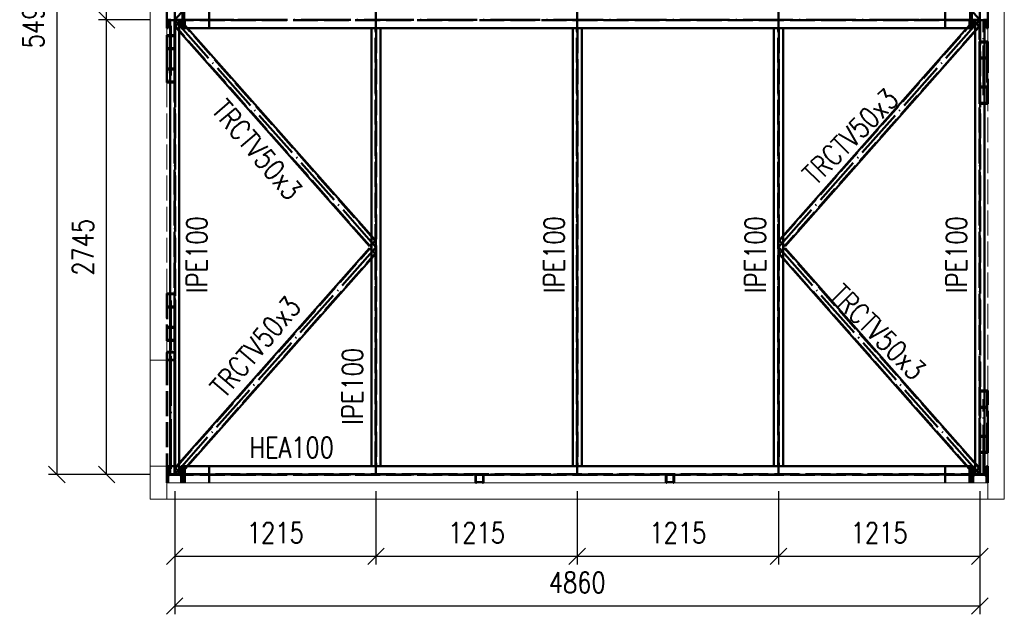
# Paper-space layout 'Layout1' of a CAD drawing. Extents: x -2 to 935, y -36 to 422.
# Tile 31 of 63: x 351 to 470, y 249 to 321. Entities that reach past the tile are written whole.
import ezdxf

# ---------------------------------------------------------------- set-up
doc = ezdxf.new("R2010")
doc.units = 0
doc.linetypes.add('ACAD_ISO02W100', pattern=[15, 12, -3])
doc.linetypes.add('ACAD_ISO04W100', pattern=[30.5, 24, -3, 0.5, -3])
doc.layers.get('0').update_dxf_attribs({"linetype": 'CONTINUOUS'})
doc.layers.get('DEFPOINTS').update_dxf_attribs({"color": 132, "linetype": 'CONTINUOUS'})
for name, color, linetype, lineweight in [('SS_KOTY', 3, 'CONTINUOUS', 25), ('SS_OPLASTENI-PANEL', 9, 'CONTINUOUS', 13), ('SS_POPIS_PROFILU', 13, 'CONTINUOUS', 25), ('SS_SLOUPY', 143, 'CONTINUOUS', 50), ('SS_VAZNICE', 11, 'CONTINUOUS', 50), ('SS_ZTUŽENÍ', 81, 'CONTINUOUS', 50)]:
    doc.layers.add(name, color=color, linetype=linetype, lineweight=lineweight)
doc.styles.add('ROMANS', font='romans.shx', dxfattribs={"width": 0.8})
doc.styles.add('romans.shx', font='romans.shx', dxfattribs={"height": 5})
doc.dimstyles.new('A-1_(2.5)_50AS', dxfattribs={"dimtxt": 2.5, "dimasz": 2, "dimexe": 1, "dimexo": 2, "dimgap": 0, "dimtad": 0, "dimdec": 1, "dimlfac": 50, "dimrnd": 1, "dimtxsty": 'ROMANS', "dimblk1": 'OBLIQUE', "dimblk2": 'OBLIQUE', "dimsah": 1, "dimcen": 2, "dimclrd": 256, "dimclre": 256, "dimclrt": 256, "dimadec": 1, "dimazin": 2, "dimtfac": 0.714286, "dimtdec": 1, "dimtmove": 0, "dimatfit": 3, "dimldrblk": 'OPEN', "dimfxl": 1, "dimtvp": 1.142857, "dimtfill": 1, "dimtolj": 1, "dimlwd": -1, "dimlwe": -1, "dimarcsym": 0})

# ---------------------------------------------------------------- blocks, each defined once
blk = doc.blocks.new('_Oblique')
at = {"color": 0, "linetype": 'ByBlock', "lineweight": -2}
blk.add_line((-0.5, -0.5), (0.5, 0.5), dxfattribs=at)
blk = doc.blocks.new('*D89')
at = {"layer": 'DEFPOINTS', "color": 0, "transparency": 16777216}
for p in [(369.73, 265.64), (394.03, 265.64), (394.03, 255.76)]:
    blk.add_point(p, dxfattribs=at)
at = {"layer": 'SS_KOTY', "transparency": 16777216}
for p, q in [((369.73, 263.64), (369.73, 254.76)), ((394.03, 263.64), (394.03, 254.76)), ((369.73, 255.76), (394.03, 255.76))]:
    blk.add_line(p, q, dxfattribs=at)
at = {"layer": 'SS_KOTY', "transparency": 16777216, "xscale": 2, "yscale": 2, "zscale": 2, "rotation": 180}
blk.add_blockref('_Oblique', (369.73, 255.76), dxfattribs=at)
at = {"layer": 'SS_KOTY', "transparency": 16777216, "xscale": 2, "yscale": 2, "zscale": 2}
blk.add_blockref('_Oblique', (394.03, 255.76), dxfattribs=at)
at = {"layer": 'SS_KOTY', "transparency": 16777216, "insert": (381.88, 258.61), "char_height": 2.5, "attachment_point": 5, "style": 'ROMANS', "bg_fill": 3, "box_fill_scale": 1.1, "bg_fill_color": 256, "bg_fill_true_color": 13158600, "bg_fill_transparency": 0}
blk.add_mtext('\\A1;1215', dxfattribs=at)
blk = doc.blocks.new('_OPEN')
at = {"color": 0, "linetype": 'ByBlock'}
for p, q in [((-1, 0.167), (0, 0)), ((0, 0), (-1, -0.167)), ((0, 0), (-1, 0))]:
    blk.add_line(p, q, dxfattribs=at)
blk = doc.blocks.new('*D90')
at = {"layer": 'DEFPOINTS', "color": 0, "transparency": 16777216}
for p in [(394.03, 265.64), (418.33, 265.64), (418.33, 255.76)]:
    blk.add_point(p, dxfattribs=at)
at = {"layer": 'SS_KOTY', "transparency": 16777216}
for p, q in [((394.03, 263.64), (394.03, 254.76)), ((418.33, 263.64), (418.33, 254.76)), ((394.03, 255.76), (418.33, 255.76))]:
    blk.add_line(p, q, dxfattribs=at)
at = {"layer": 'SS_KOTY', "transparency": 16777216, "xscale": 2, "yscale": 2, "zscale": 2, "rotation": 180}
blk.add_blockref('_Oblique', (394.03, 255.76), dxfattribs=at)
at = {"layer": 'SS_KOTY', "transparency": 16777216, "xscale": 2, "yscale": 2, "zscale": 2}
blk.add_blockref('_Oblique', (418.33, 255.76), dxfattribs=at)
at = {"layer": 'SS_KOTY', "transparency": 16777216, "insert": (406.18, 258.61), "char_height": 2.5, "attachment_point": 5, "style": 'ROMANS', "bg_fill": 3, "box_fill_scale": 1.1, "bg_fill_color": 256, "bg_fill_true_color": 13158600, "bg_fill_transparency": 0}
blk.add_mtext('\\A1;1215', dxfattribs=at)
blk = doc.blocks.new('*D91')
at = {"layer": 'DEFPOINTS', "color": 0, "transparency": 16777216}
for p in [(418.33, 265.64), (442.63, 265.64), (442.63, 255.76)]:
    blk.add_point(p, dxfattribs=at)
at = {"layer": 'SS_KOTY', "transparency": 16777216}
for p, q in [((418.33, 263.64), (418.33, 254.76)), ((442.63, 263.64), (442.63, 254.76)), ((418.33, 255.76), (442.63, 255.76))]:
    blk.add_line(p, q, dxfattribs=at)
at = {"layer": 'SS_KOTY', "transparency": 16777216, "xscale": 2, "yscale": 2, "zscale": 2, "rotation": 180}
blk.add_blockref('_Oblique', (418.33, 255.76), dxfattribs=at)
at = {"layer": 'SS_KOTY', "transparency": 16777216, "xscale": 2, "yscale": 2, "zscale": 2}
blk.add_blockref('_Oblique', (442.63, 255.76), dxfattribs=at)
at = {"layer": 'SS_KOTY', "transparency": 16777216, "insert": (430.48, 258.61), "char_height": 2.5, "attachment_point": 5, "style": 'ROMANS', "bg_fill": 3, "box_fill_scale": 1.1, "bg_fill_color": 256, "bg_fill_true_color": 13158600, "bg_fill_transparency": 0}
blk.add_mtext('\\A1;1215', dxfattribs=at)
blk = doc.blocks.new('*D92')
at = {"layer": 'DEFPOINTS', "color": 0, "transparency": 16777216}
for p in [(442.63, 265.64), (466.93, 265.64), (466.93, 255.76)]:
    blk.add_point(p, dxfattribs=at)
at = {"layer": 'SS_KOTY', "transparency": 16777216}
for p, q in [((442.63, 263.64), (442.63, 254.76)), ((466.93, 263.64), (466.93, 254.76)), ((442.63, 255.76), (466.93, 255.76))]:
    blk.add_line(p, q, dxfattribs=at)
at = {"layer": 'SS_KOTY', "transparency": 16777216, "xscale": 2, "yscale": 2, "zscale": 2, "rotation": 180}
blk.add_blockref('_Oblique', (442.63, 255.76), dxfattribs=at)
at = {"layer": 'SS_KOTY', "transparency": 16777216, "xscale": 2, "yscale": 2, "zscale": 2}
blk.add_blockref('_Oblique', (466.93, 255.76), dxfattribs=at)
at = {"layer": 'SS_KOTY', "transparency": 16777216, "insert": (454.78, 258.61), "char_height": 2.5, "attachment_point": 5, "style": 'ROMANS', "bg_fill": 3, "box_fill_scale": 1.1, "bg_fill_color": 256, "bg_fill_true_color": 13158600, "bg_fill_transparency": 0}
blk.add_mtext('\\A1;1215', dxfattribs=at)
blk = doc.blocks.new('*D93')
at = {"layer": 'DEFPOINTS', "color": 0, "transparency": 16777216}
for p in [(369.73, 265.64), (466.93, 265.64), (369.73, 249.76)]:
    blk.add_point(p, dxfattribs=at)
at = {"layer": 'SS_KOTY', "transparency": 16777216}
for p, q in [((369.73, 263.64), (369.73, 248.76)), ((466.93, 263.64), (466.93, 248.76)), ((466.93, 249.76), (369.73, 249.76))]:
    blk.add_line(p, q, dxfattribs=at)
at = {"layer": 'SS_KOTY', "transparency": 16777216, "xscale": 2, "yscale": 2, "zscale": 2, "rotation": 180}
blk.add_blockref('_Oblique', (369.73, 249.76), dxfattribs=at)
at = {"layer": 'SS_KOTY', "transparency": 16777216, "xscale": 2, "yscale": 2, "zscale": 2}
blk.add_blockref('_Oblique', (466.93, 249.76), dxfattribs=at)
at = {"layer": 'SS_KOTY', "transparency": 16777216, "insert": (418.33, 252.61), "char_height": 2.5, "attachment_point": 5, "style": 'ROMANS', "bg_fill": 3, "box_fill_scale": 1.1, "bg_fill_color": 256, "bg_fill_true_color": 13158600, "bg_fill_transparency": 0}
blk.add_mtext('\\A1;4860', dxfattribs=at)
blk = doc.blocks.new('*D94')
at = {"layer": 'DEFPOINTS', "color": 0, "transparency": 16777216}
for p in [(361.51, 320.54), (368.73, 320.54), (368.73, 265.64, -2847)]:
    blk.add_point(p, dxfattribs=at)
at = {"layer": 'SS_KOTY', "transparency": 16777216}
for p, q in [((366.73, 320.54), (360.51, 320.54)), ((361.51, 265.64), (361.51, 320.54)), ((366.73, 265.64), (360.51, 265.64))]:
    blk.add_line(p, q, dxfattribs=at)
at = {"layer": 'SS_KOTY', "transparency": 16777216, "xscale": 2, "yscale": 2, "zscale": 2}
for p, rotation in [((361.51, 320.54), 90), ((361.51, 265.64), 270)]:
    blk.add_blockref('_Oblique', p, dxfattribs=dict(at, rotation=rotation))
at = {"layer": 'SS_KOTY', "transparency": 16777216, "insert": (358.66, 293.09), "char_height": 2.5, "attachment_point": 5, "rotation": 90, "style": 'ROMANS', "bg_fill": 3, "box_fill_scale": 1.1, "bg_fill_color": 256, "bg_fill_true_color": 13158600, "bg_fill_transparency": 0}
blk.add_mtext('\\A1;2745', dxfattribs=at)
blk = doc.blocks.new('*D95')
at = {"layer": 'DEFPOINTS', "color": 0, "transparency": 16777216}
for p in [(361.51, 375.44), (368.73, 375.44, -2847), (368.73, 320.54)]:
    blk.add_point(p, dxfattribs=at)
at = {"layer": 'SS_KOTY', "transparency": 16777216}
for p, q in [((366.73, 375.44), (360.51, 375.44)), ((361.51, 320.54), (361.51, 375.44)), ((366.73, 320.54), (360.51, 320.54))]:
    blk.add_line(p, q, dxfattribs=at)
at = {"layer": 'SS_KOTY', "transparency": 16777216, "xscale": 2, "yscale": 2, "zscale": 2}
for p, rotation in [((361.51, 375.44), 90), ((361.51, 320.54), 270)]:
    blk.add_blockref('_Oblique', p, dxfattribs=dict(at, rotation=rotation))
at = {"layer": 'SS_KOTY', "transparency": 16777216, "insert": (358.66, 347.99), "char_height": 2.5, "attachment_point": 5, "rotation": 90, "style": 'ROMANS', "bg_fill": 3, "box_fill_scale": 1.1, "bg_fill_color": 256, "bg_fill_true_color": 13158600, "bg_fill_transparency": 0}
blk.add_mtext('\\A1;2745', dxfattribs=at)
blk = doc.blocks.new('*D96')
at = {"layer": 'DEFPOINTS', "color": 0, "transparency": 16777216}
for p in [(368.73, 375.44, -2847), (355.51, 265.64), (368.73, 265.64, -2847)]:
    blk.add_point(p, dxfattribs=at)
at = {"layer": 'SS_KOTY', "transparency": 16777216}
for p, q in [((366.73, 375.44), (354.51, 375.44)), ((355.51, 375.44), (355.51, 265.64)), ((366.73, 265.64), (354.51, 265.64))]:
    blk.add_line(p, q, dxfattribs=at)
at = {"layer": 'SS_KOTY', "transparency": 16777216, "xscale": 2, "yscale": 2, "zscale": 2}
for p, rotation in [((355.51, 375.44), 90), ((355.51, 265.64), 270)]:
    blk.add_blockref('_Oblique', p, dxfattribs=dict(at, rotation=rotation))
at = {"layer": 'SS_KOTY', "transparency": 16777216, "insert": (352.66, 320.54), "char_height": 2.5, "attachment_point": 5, "rotation": 90, "style": 'ROMANS', "bg_fill": 3, "box_fill_scale": 1.1, "bg_fill_color": 256, "bg_fill_true_color": 13158600, "bg_fill_transparency": 0}
blk.add_mtext('\\A1;5490', dxfattribs=at)

psp = doc.layouts.get("Layout1")

# ---------------------------------------------------------------- linework, layer by layer
at = {"layer": 'SS_OPLASTENI-PANEL', "color": 9, "linetype": 'Continuous', "ltscale": 0.25}
psp.add_line((469.8876, 262.6434), (469.8876, 378.4434), dxfattribs=at)
at = {"layer": 'SS_OPLASTENI-PANEL', "color": 9, "linetype": 'ACAD_ISO02W100', "ltscale": 0.25}
for p, q in [((467.8876, 317.945), (467.8876, 319.5434)), ((467.8876, 275.7702), (467.8876, 310.4166)), ((467.8876, 266.6434), (467.8876, 268.2418))]:
    psp.add_line(p, q, dxfattribs=at)
at = {"layer": 'SS_SLOUPY', "color": 1, "linetype": 'Continuous', "ltscale": 0.25}
for p, q in [((370.6876, 319.5434), (370.6876, 321.5434)), ((370.6878, 321.5434), (370.6878, 319.5434)), ((370.8878, 319.5434), (370.8878, 321.5434)), ((370.888, 321.5434), (370.888, 319.5434)), ((465.7672, 319.5434), (465.7672, 321.5434)), ((465.7674, 321.5434), (465.7674, 319.5434)), ((465.9674, 319.5434), (465.9674, 321.5434)), ((465.9676, 321.5434), (465.9676, 319.5434)), ((467.8876, 319.5434), (467.8876, 321.5434)), ((370.5276, 320.2534), (370.5276, 319.5434)), ((466.1276, 319.5434), (466.1276, 320.2534)), ((467.4876, 320.4934), (466.3676, 320.4934)), ((467.7276, 320.2534), (467.7276, 319.5434)), ((370.5276, 319.5434), (370.6876, 319.5434)), ((370.6878, 319.5434), (370.8878, 319.5434)), ((370.888, 319.5434), (393.4776, 319.5434)), ((394.5776, 319.5434), (465.7672, 319.5434)), ((465.7674, 319.5434), (465.9674, 319.5434)), ((465.9676, 319.5434), (466.1276, 319.5434)), ((467.7276, 319.5434), (467.8876, 319.5434)), ((370.6876, 266.6434), (370.5276, 266.6434)), ((370.8878, 266.6434), (370.6878, 266.6434)), ((465.7672, 266.6434), (370.888, 266.6434)), ((465.9674, 266.6434), (465.7674, 266.6434)), ((466.1276, 266.6434), (465.9676, 266.6434)), ((467.8876, 266.6434), (467.7276, 266.6434))]:
    psp.add_line(p, q, dxfattribs=at)
at = {"layer": 'SS_SLOUPY', "color": 3, "linetype": 'ACAD_ISO02W100', "ltscale": 0.25}
for p, q in [((373.8878, 319.5434), (373.8878, 321.5434)), ((462.7674, 321.5434), (462.7674, 319.5434)), ((370.888, 320.4934), (370.8878, 320.4934)), ((465.7672, 320.4934), (370.888, 320.4934)), ((370.9523, 319.5434), (370.9523, 320.4934)), ((465.7029, 320.4934), (465.7029, 319.5434)), ((465.7674, 320.4934), (465.7672, 320.4934)), ((370.8878, 319.5434), (370.888, 319.5434)), ((465.7672, 319.5434), (465.7674, 319.5434)), ((370.888, 266.6434), (370.8878, 266.6434)), ((465.7674, 266.6434), (465.7672, 266.6434))]:
    psp.add_line(p, q, dxfattribs=at)
at = {"layer": 'SS_SLOUPY', "color": 7, "linetype": 'ACAD_ISO04W100', "ltscale": 0.25}
for p, q in [((369.7276, 320.5434), (466.9276, 320.5434)), ((369.7276, 320.5434), (369.7276, 320.5434)), ((459.7674, 320.5434), (467.9274, 320.5434)), ((466.9276, 320.5434), (466.9276, 320.5434))]:
    psp.add_line(p, q, dxfattribs=at)
at = {"layer": 'SS_SLOUPY', "color": 1, "linetype": 'Continuous', "ltscale": 0.25, "extrusion": (0, 0, -1)}
for centre, start, end in [((-370.2876, 320.2534), 90, 180), ((-466.3676, 320.2534), 0, 90), ((-467.4876, 320.2534), 90, 180)]:
    psp.add_arc(centre, 0.24, start, end, dxfattribs=at)
at = {"layer": 'SS_VAZNICE', "color": 7, "linetype": 'ACAD_ISO04W100', "ltscale": 0.25}
for p, q in [((369.7276, 320.5434), (369.7276, 375.4434)), ((394.0276, 320.5434), (394.0276, 375.4434)), ((418.3276, 320.5434), (418.3276, 375.4434)), ((442.6276, 320.5434), (442.6276, 375.4434)), ((466.9276, 320.5434), (466.9276, 375.4434))]:
    psp.add_line(p, q, dxfattribs=at)
at = {"layer": 'SS_VAZNICE', "color": 1, "linetype": 'Continuous', "ltscale": 0.25}
for p, q in [((393.4776, 319.5434), (394.5776, 319.5434)), ((393.4776, 319.5434), (393.4776, 266.6434)), ((394.5776, 266.6434), (394.5776, 319.5434)), ((417.7776, 319.5434), (417.7776, 266.6434)), ((418.8776, 266.6434), (418.8776, 319.5434)), ((442.0776, 319.5434), (442.0776, 266.6434)), ((443.1776, 266.6434), (443.1776, 319.5434))]:
    psp.add_line(p, q, dxfattribs=at)
at = {"layer": 'SS_VAZNICE', "color": 3, "linetype": 'ACAD_ISO02W100', "ltscale": 0.25}
for p, q in [((393.9866, 266.6434), (393.9866, 319.5434)), ((394.0686, 319.5434), (394.0686, 266.6434)), ((418.2866, 266.6434), (418.2866, 319.5434)), ((418.3686, 319.5434), (418.3686, 266.6434)), ((442.5866, 266.6434), (442.5866, 319.5434)), ((442.6686, 319.5434), (442.6686, 266.6434))]:
    psp.add_line(p, q, dxfattribs=at)
at = {"layer": 'SS_ZTUŽENÍ', "color": 7, "linetype": 'ACAD_ISO04W100', "ltscale": 0.25}
for p, q in [((369.7276, 320.5434), (394.0276, 347.9934)), ((466.9276, 320.5434), (442.6276, 347.9934)), ((394.0276, 293.0934), (369.7276, 320.5434)), ((442.6276, 293.0934), (466.9276, 320.5434)), ((467.3876, 311.454), (467.3876, 320.5434))]:
    psp.add_line(p, q, dxfattribs=at)
at = {"layer": 'SS_ZTUŽENÍ', "color": 3, "linetype": 'ACAD_ISO02W100', "ltscale": 0.25}
for p, q in [((370.2776, 320.1933), (369.7686, 319.7427)), ((393.2828, 293.271), (369.8135, 319.7825)), ((393.9417, 293.8543), (370.4725, 320.3658)), ((370.5174, 320.4056), (370.4787, 320.3714)), ((370.5174, 320.4056), (371.2806, 319.5434)), ((370.6878, 320.1225), (370.6876, 320.1228)), ((370.888, 319.8964), (370.8878, 319.8966)), ((442.7135, 293.8543), (466.1828, 320.3658)), ((466.8417, 319.7825), (443.3725, 293.271)), ((466.1378, 320.4056), (465.3746, 319.5434)), ((465.7674, 319.8966), (465.7672, 319.8964)), ((465.9676, 320.1228), (465.9674, 320.1225)), ((466.1828, 320.3658), (465.9676, 320.1228)), ((466.1765, 320.3714), (466.1378, 320.4056)), ((466.8866, 319.7427), (466.3776, 320.1933)), ((369.7076, 317.1174), (369.7076, 318.5918)), ((369.7676, 318.5918), (369.7676, 318.6924)), ((369.7676, 317.0169), (369.7676, 318.5918)), ((370.2776, 319.1678), (369.7686, 319.7427)), ((466.8866, 319.7427), (466.3776, 319.1678)), ((467.4776, 317.945), (466.8876, 317.945)), ((466.8876, 317.945), (466.8876, 315.8702)), ((467.4776, 317.8205), (466.9476, 317.8205)), ((466.9476, 317.8205), (466.9476, 315.9947)), ((467.8876, 315.8702), (467.8876, 317.945)), ((369.7076, 313.0843), (369.7076, 317.1174)), ((369.7676, 312.9838), (369.7676, 317.0169)), ((467.4776, 315.8702), (466.8876, 315.8702)), ((466.8876, 315.8702), (466.8876, 310.4166)), ((467.4776, 315.9947), (466.9476, 315.9947)), ((466.9476, 315.9947), (466.9476, 310.5411)), ((467.8276, 315.9947), (467.8276, 310.5411)), ((467.8876, 310.4166), (467.8876, 315.8702)), ((466.8876, 312.4914), (467.8876, 312.4914)), ((466.9476, 312.3669), (467.8276, 312.3669)), ((466.8876, 310.4166), (467.4776, 310.4166)), ((466.9476, 310.5411), (467.8276, 310.5411)), ((393.4776, 294.469), (393.9866, 293.8941)), ((393.4776, 293.4435), (393.9866, 293.8941)), ((443.1776, 294.469), (442.6686, 293.8941)), ((442.6686, 293.8941), (443.1776, 293.4435)), ((369.8135, 266.4043), (393.2828, 292.9158)), ((393.9866, 292.2927), (393.4776, 292.7433)), ((443.1776, 292.7433), (442.6686, 292.2927)), ((466.8417, 266.4043), (443.3725, 292.9158)), ((393.9866, 292.2927), (393.4776, 291.7178)), ((443.1776, 291.7178), (442.6686, 292.2927)), ((369.7076, 283.3694), (369.7076, 287.4025)), ((369.7676, 283.4699), (369.7676, 287.503)), ((369.7076, 281.8949), (369.7076, 283.3694)), ((369.7676, 281.7944), (369.7676, 283.4699)), ((369.6476, 279.4434), (369.7676, 279.4434)), ((369.7076, 279.5634), (369.7076, 280.3234)), ((369.7076, 266.6434), (369.7076, 279.4434)), ((369.7676, 279.5634), (369.7676, 280.3234)), ((369.7676, 266.6434), (369.7676, 279.4434)), ((467.4776, 275.7702), (466.8876, 275.7702)), ((466.8876, 275.7702), (466.8876, 270.3166)), ((467.8276, 275.6457), (466.9476, 275.6457)), ((466.9476, 275.6457), (466.9476, 270.1921)), ((467.8276, 275.6457), (467.8276, 270.1921)), ((467.8876, 270.3166), (467.8876, 275.7702)), ((467.8876, 273.6954), (466.8876, 273.6954)), ((467.8276, 273.8199), (466.9476, 273.8199)), ((466.8876, 270.3166), (467.4776, 270.3166)), ((466.8876, 270.3166), (466.8876, 268.2418)), ((466.9476, 270.1921), (467.4776, 270.1921)), ((466.9476, 270.1921), (466.9476, 268.3663)), ((467.8876, 270.1921), (467.8876, 270.3166)), ((467.8876, 268.2418), (467.8876, 270.1921)), ((466.8876, 268.2418), (467.4776, 268.2418)), ((466.9476, 268.3663), (467.4776, 268.3663)), ((369.7686, 266.4441), (370.2776, 267.019)), ((370.8878, 266.2902), (370.888, 266.2904)), ((465.7672, 266.2904), (465.7674, 266.2902)), ((466.3776, 267.019), (466.8866, 266.4441))]:
    psp.add_line(p, q, dxfattribs=at)
at = {"layer": 'SS_ZTUŽENÍ', "color": 1, "linetype": 'Continuous', "ltscale": 0.25}
for p, q in [((370.4787, 320.3714), (370.2776, 320.1933)), ((370.6878, 320.2131), (370.6876, 320.2133)), ((370.888, 319.9869), (370.8878, 319.9871)), ((465.7674, 319.9871), (465.7672, 319.9869)), ((465.9676, 320.2133), (465.9674, 320.2131)), ((466.3776, 320.1933), (466.1765, 320.3714)), ((370.2776, 319.1678), (393.2378, 293.2312)), ((393.4776, 294.469), (371.2806, 319.5434)), ((465.3746, 319.5434), (443.1776, 294.469)), ((443.4174, 293.2312), (466.3776, 319.1678)), ((467.8876, 317.945), (467.4776, 317.945)), ((467.8276, 317.8205), (467.4776, 317.8205)), ((467.8276, 317.8205), (467.8276, 315.9947)), ((467.8276, 315.9947), (467.4776, 315.9947)), ((467.8876, 315.8702), (467.4776, 315.8702)), ((467.4776, 310.4166), (467.8876, 310.4166)), ((370.2776, 267.019), (393.2378, 292.9556)), ((393.2378, 293.2312), (393.4776, 293.4435)), ((393.4776, 292.7433), (393.2378, 292.9556)), ((443.1776, 293.4435), (443.4174, 293.2312)), ((443.4174, 292.9556), (443.1776, 292.7433)), ((443.4174, 292.9556), (466.3776, 267.019)), ((393.4776, 291.7178), (371.2806, 266.6434)), ((465.3746, 266.6434), (443.1776, 291.7178)), ((467.8876, 275.7702), (467.4776, 275.7702)), ((467.4776, 270.3166), (467.8876, 270.3166)), ((467.4776, 270.1921), (467.8276, 270.1921)), ((467.8276, 270.1921), (467.8276, 268.3663)), ((467.4776, 268.3663), (467.8276, 268.3663)), ((467.4776, 268.2418), (467.8876, 268.2418))]:
    psp.add_line(p, q, dxfattribs=at)
at = {"layer": 'SS_ZTUŽENÍ', "color": 3, "linetype": 'ACAD_ISO02W100', "ltscale": 0.25}
for centre, start, end in [((369.6476, 280.3234), 0, 90), ((369.6476, 279.5634), 270, 0)]:
    psp.add_arc(centre, 0.12, start, end, dxfattribs=at)
at = {"layer": 'SS_ZTUŽENÍ', "color": 3, "linetype": 'ACAD_ISO02W100', "ltscale": 0.25, "extrusion": (2.5115e-13, 6.0633e-13, -1)}
psp.add_arc((-369.6476, 280.3234), 0.06, 90, 180, dxfattribs=at)
at = {"layer": 'SS_ZTUŽENÍ', "color": 3, "linetype": 'ACAD_ISO02W100', "ltscale": 0.25, "extrusion": (1.88363e-13, -4.54747e-13, -1)}
psp.add_arc((-369.6476, 279.5634), 0.06, 180, 270, dxfattribs=at)

# ---------------------------------------------------------------- texts
at = {"layer": 'SS_POPIS_PROFILU', "color": 13, "style": 'romans.shx', "width": 0.8}
for s, rotation, p in [('TRCTV50x3', 45.156974, (447.0987, 300.4457)), ('TRCTV50x3', 310.325131, (374.0347, 309.5784)), ('IPE100', 90, (373.6476, 287.5684)), ('IPE100', 90, (416.7776, 287.5684)), ('IPE100', 90, (441.0776, 287.5684)), ('IPE100', 90, (465.3566, 287.5684)), ('TRCTV50x3', 314.843026, (448.6151, 287.1035)), ('TRCTV50x3', 49.674869, (375.7544, 274.7423)), ('IPE100', 90, (392.4566, 271.6668))]:
    psp.add_text(s, height=2.5, rotation=rotation, dxfattribs=at).set_placement(p)
psp.add_text('HEA100', height=2.5, dxfattribs=at).set_placement((378.7461, 267.6434))

# ---------------------------------------------------------------- dimensions: what is measured, and where the dimension line sits
at = {"layer": 'SS_KOTY'}
dim = psp.add_linear_dim(base=(394.0276, 255.7569), p1=(369.7276, 265.6434), p2=(394.0276, 265.6434), dimstyle='A-1_(2.5)_50AS', dxfattribs=at)
dim.commit()
dim.dimension.update_dxf_attribs({"geometry": '*D89', "text_midpoint": (381.8776, 258.614)})

# ---------------------------------------------------------------- next in the draw order: dimensions: what is measured, and where the dimension line sits
dim = psp.add_linear_dim(base=(418.3276, 255.7569), p1=(394.0276, 265.6434), p2=(418.3276, 265.6434), dimstyle='A-1_(2.5)_50AS', override={"dimtmove": 1}, dxfattribs=at)
dim.commit()
dim.dimension.update_dxf_attribs({"geometry": '*D90', "text_midpoint": (406.1776, 258.614)})

# ---------------------------------------------------------------- next in the draw order: dimensions: what is measured, and where the dimension line sits
dim = psp.add_linear_dim(base=(442.6276, 255.7569), p1=(418.3276, 265.6434), p2=(442.6276, 265.6434), dimstyle='A-1_(2.5)_50AS', override={"dimtmove": 1}, dxfattribs=at)
dim.commit()
dim.dimension.update_dxf_attribs({"geometry": '*D91', "text_midpoint": (430.4776, 258.614)})

# ---------------------------------------------------------------- next in the draw order: dimensions: what is measured, and where the dimension line sits
dim = psp.add_linear_dim(base=(466.9276, 255.7569), p1=(442.6276, 265.6434), p2=(466.9276, 265.6434), dimstyle='A-1_(2.5)_50AS', override={"dimtmove": 1}, dxfattribs=at)
dim.commit()
dim.dimension.update_dxf_attribs({"geometry": '*D92', "text_midpoint": (454.7776, 258.614)})

# ---------------------------------------------------------------- next in the draw order: dimensions: what is measured, and where the dimension line sits
dim = psp.add_linear_dim(base=(369.7276, 249.7569), p1=(466.9276, 265.6434), p2=(369.7276, 265.6434), dimstyle='A-1_(2.5)_50AS', override={"dimtmove": 1}, dxfattribs=at)
dim.commit()
dim.dimension.update_dxf_attribs({"geometry": '*D93', "text_midpoint": (418.3276, 252.614)})

# ---------------------------------------------------------------- next in the draw order: linework, layer by layer
at = {"layer": 'SS_OPLASTENI-PANEL', "color": 9, "linetype": 'ACAD_ISO02W100', "ltscale": 0.25}
psp.add_line((467.8876, 262.6434), (467.8876, 264.6434), dxfattribs=at)
at = {"layer": 'SS_OPLASTENI-PANEL', "color": 9, "linetype": 'Continuous', "ltscale": 0.25}
for p, q in [((366.7676, 262.6434), (368.7676, 262.6434)), ((368.7676, 262.6434), (467.8876, 262.6434)), ((467.8876, 262.6434), (469.8876, 262.6434))]:
    psp.add_line(p, q, dxfattribs=at)
at = {"layer": 'SS_SLOUPY', "color": 1, "linetype": 'Continuous', "ltscale": 0.25}
for p, q in [((370.5276, 266.6434), (370.5276, 265.9334)), ((370.6876, 264.6434), (370.6876, 266.6434)), ((370.6878, 266.6434), (370.6878, 264.6434)), ((370.8878, 264.6434), (370.8878, 266.6434)), ((370.888, 266.6434), (370.888, 264.6434)), ((465.7672, 264.6434), (465.7672, 266.6434)), ((465.7674, 266.6434), (465.7674, 264.6434)), ((465.9674, 264.6434), (465.9674, 266.6434)), ((465.9676, 266.6434), (465.9676, 264.6434)), ((466.1276, 265.9334), (466.1276, 266.6434)), ((467.7276, 266.6434), (467.7276, 265.9334)), ((467.8876, 264.6434), (467.8876, 266.6434)), ((370.5276, 265.3534), (370.5276, 264.6434)), ((466.1276, 264.6434), (466.1276, 265.3534)), ((466.3676, 265.6934), (467.4876, 265.6934)), ((467.4876, 265.5934), (466.3676, 265.5934)), ((467.7276, 265.3534), (467.7276, 264.6434))]:
    psp.add_line(p, q, dxfattribs=at)
at = {"layer": 'SS_SLOUPY', "color": 3, "linetype": 'ACAD_ISO02W100', "ltscale": 0.25}
for p, q in [((370.9523, 265.6934), (370.9523, 266.6434)), ((373.8878, 264.6434), (373.8878, 266.6434)), ((462.7674, 266.6434), (462.7674, 264.6434)), ((465.7029, 266.6434), (465.7029, 265.6934)), ((370.8878, 265.6934), (370.888, 265.6934)), ((370.888, 265.5934), (370.8878, 265.5934)), ((370.888, 265.6934), (465.7672, 265.6934)), ((465.7672, 265.5934), (370.888, 265.5934)), ((370.9523, 264.6434), (370.9523, 265.5934)), ((465.7029, 265.5934), (465.7029, 264.6434)), ((465.7672, 265.6934), (465.7674, 265.6934)), ((465.7674, 265.5934), (465.7672, 265.5934))]:
    psp.add_line(p, q, dxfattribs=at)
at = {"layer": 'SS_SLOUPY', "color": 7, "linetype": 'ACAD_ISO04W100', "ltscale": 0.25}
for p, q in [((369.7276, 265.6434), (369.7276, 265.6434)), ((369.7276, 265.6434), (466.9276, 265.6434)), ((459.7674, 265.6434), (467.9274, 265.6434)), ((466.9276, 265.6434), (466.9276, 265.6434))]:
    psp.add_line(p, q, dxfattribs=at)
at = {"layer": 'SS_SLOUPY', "color": 1, "linetype": 'Continuous', "ltscale": 0.25, "extrusion": (0, 0, -1)}
for centre, start, end in [((-370.2876, 265.9334), 180, 270), ((-370.2876, 265.3534), 90, 180), ((-466.3676, 265.9334), 270, 0), ((-466.3676, 265.3534), 0, 90), ((-467.4876, 265.9334), 180, 270), ((-467.4876, 265.3534), 90, 180)]:
    psp.add_arc(centre, 0.24, start, end, dxfattribs=at)
at = {"layer": 'SS_VAZNICE', "color": 3, "linetype": 'ACAD_ISO02W100', "ltscale": 0.25}
for p, q in [((369.6866, 265.6934), (369.6866, 320.4934)), ((369.7686, 320.4934), (369.7686, 265.6934)), ((466.8866, 265.6934), (466.8866, 320.4934)), ((466.9686, 320.4934), (466.9686, 265.6934))]:
    psp.add_line(p, q, dxfattribs=at)
at = {"layer": 'SS_VAZNICE', "color": 7, "linetype": 'ACAD_ISO04W100', "ltscale": 0.25}
for p, q in [((369.7276, 265.6434), (369.7276, 320.5434)), ((394.0276, 265.6434), (394.0276, 320.5434)), ((418.3276, 265.6434), (418.3276, 320.5434)), ((442.6276, 265.6434), (442.6276, 320.5434)), ((466.9276, 265.6434), (466.9276, 320.5434))]:
    psp.add_line(p, q, dxfattribs=at)
at = {"layer": 'SS_VAZNICE', "color": 1, "linetype": 'Continuous', "ltscale": 0.25}
for p, q in [((370.2776, 265.6934), (370.2776, 320.4934)), ((466.3776, 320.4934), (466.3776, 265.6934)), ((467.4776, 265.6934), (467.4776, 320.4934))]:
    psp.add_line(p, q, dxfattribs=at)
at = {"layer": 'SS_ZTUŽENÍ', "color": 7, "linetype": 'ACAD_ISO04W100', "ltscale": 0.25}
for p, q in [((369.7276, 265.6434), (394.0276, 293.0934)), ((466.9276, 265.6434), (442.6276, 293.0934)), ((467.3876, 265.6434), (467.3876, 274.7328)), ((406.5276, 265.1434), (406.5276, 265.1434)), ((429.5276, 265.1434), (429.5276, 265.1434))]:
    psp.add_line(p, q, dxfattribs=at)
at = {"layer": 'SS_ZTUŽENÍ', "color": 3, "linetype": 'ACAD_ISO02W100', "ltscale": 0.25}
for p, q in [((370.4725, 265.821), (393.9417, 292.3325)), ((466.1828, 265.821), (442.7135, 292.3325)), ((369.7686, 266.4441), (370.2776, 265.9935)), ((371.2806, 266.6434), (370.5174, 265.7812)), ((466.1378, 265.7812), (465.3746, 266.6434)), ((466.3776, 265.9935), (466.8866, 266.4441)), ((370.4787, 265.8154), (370.5174, 265.7812)), ((370.6876, 266.064), (370.6878, 266.0643)), ((406.0276, 265.5234), (406.0276, 264.7634)), ((406.0876, 264.7634), (406.0876, 265.5234)), ((406.9076, 265.6434), (406.1476, 265.6434)), ((406.1476, 265.5834), (406.9076, 265.5834)), ((406.9676, 265.5234), (406.9676, 264.7634)), ((407.0276, 264.7634), (407.0276, 265.5234)), ((429.0276, 265.5234), (429.0276, 264.7634)), ((429.0876, 264.7634), (429.0876, 265.5234)), ((429.9076, 265.6434), (429.1476, 265.6434)), ((429.1476, 265.5834), (429.9076, 265.5834)), ((429.9676, 265.5234), (429.9676, 264.7634)), ((430.0276, 264.7634), (430.0276, 265.5234)), ((465.9674, 266.0643), (465.9676, 266.064)), ((466.1378, 265.7812), (466.1828, 265.821)), ((466.1378, 265.7812), (466.1765, 265.8154)), ((406.9076, 264.7034), (406.1476, 264.7034)), ((429.9076, 264.7034), (429.1476, 264.7034))]:
    psp.add_line(p, q, dxfattribs=at)
at = {"layer": 'SS_ZTUŽENÍ', "color": 1, "linetype": 'Continuous', "ltscale": 0.25}
for p, q in [((370.2776, 265.9935), (370.4787, 265.8154)), ((370.6876, 265.9735), (370.6878, 265.9737)), ((370.8878, 266.1997), (370.888, 266.1999)), ((465.7672, 266.1999), (465.7674, 266.1997)), ((465.9674, 265.9737), (465.9676, 265.9735)), ((466.1765, 265.8154), (466.1828, 265.821)), ((466.1828, 265.821), (466.3776, 265.9935))]:
    psp.add_line(p, q, dxfattribs=at)
at = {"layer": 'SS_ZTUŽENÍ', "color": 3, "linetype": 'ACAD_ISO02W100', "ltscale": 0.25}
for centre, start, end in [((406.1476, 265.5234), 90, 180), ((406.9076, 265.5234), 0, 90), ((429.1476, 265.5234), 90, 180), ((429.9076, 265.5234), 0, 90), ((406.1476, 264.7634), 180, 270), ((406.9076, 264.7634), 270, 0), ((429.1476, 264.7634), 180, 270), ((429.9076, 264.7634), 270, 0)]:
    psp.add_arc(centre, 0.12, start, end, dxfattribs=at)
at = {"layer": 'SS_ZTUŽENÍ', "color": 3, "linetype": 'ACAD_ISO02W100', "ltscale": 0.25, "extrusion": (-6.0633e-13, 2.5115e-13, -1)}
psp.add_arc((-406.1476, 265.5234), 0.06, 0, 90, dxfattribs=at)
at = {"layer": 'SS_ZTUŽENÍ', "color": 3, "linetype": 'ACAD_ISO02W100', "ltscale": 0.25, "extrusion": (2.5115e-13, 6.0633e-13, -1)}
psp.add_arc((-406.9076, 265.5234), 0.06, 90, 180, dxfattribs=at)
at = {"layer": 'SS_ZTUŽENÍ', "color": 3, "linetype": 'ACAD_ISO02W100', "ltscale": 0.25, "extrusion": (-7.57912e-13, 3.13938e-13, -1)}
psp.add_arc((-429.1476, 265.5234), 0.06, 0, 90, dxfattribs=at)
at = {"layer": 'SS_ZTUŽENÍ', "color": 3, "linetype": 'ACAD_ISO02W100', "ltscale": 0.25, "extrusion": (3.13938e-13, 7.57912e-13, -1)}
psp.add_arc((-429.9076, 265.5234), 0.06, 90, 180, dxfattribs=at)
at = {"layer": 'SS_ZTUŽENÍ', "color": 3, "linetype": 'ACAD_ISO02W100', "ltscale": 0.25, "extrusion": (-6.0633e-13, -2.5115e-13, -1)}
for centre in [(-406.1476, 264.7634), (-429.1476, 264.7634)]:
    psp.add_arc(centre, 0.06, 270, 0, dxfattribs=at)
at = {"layer": 'SS_ZTUŽENÍ', "color": 3, "linetype": 'ACAD_ISO02W100', "ltscale": 0.25, "extrusion": (2.5115e-13, -6.0633e-13, -1)}
for centre in [(-406.9076, 264.7634), (-429.9076, 264.7634)]:
    psp.add_arc(centre, 0.06, 180, 270, dxfattribs=at)

# ---------------------------------------------------------------- next in the draw order: dimensions: what is measured, and where the dimension line sits
at = {"layer": 'SS_KOTY'}
dim = psp.add_linear_dim(base=(361.5124, 320.5434), p1=(368.7278, 265.6434, -2847), p2=(368.7278, 320.5434), angle=90, dimstyle='A-1_(2.5)_50AS', dxfattribs=at)
dim.commit()
dim.dimension.update_dxf_attribs({"geometry": '*D94', "text_midpoint": (358.6553, 293.0934)})

# ---------------------------------------------------------------- next in the draw order: dimensions: what is measured, and where the dimension line sits
dim = psp.add_linear_dim(base=(361.5124, 375.4434), p1=(368.7278, 320.5434), p2=(368.7278, 375.4434, -2847), angle=90, dimstyle='A-1_(2.5)_50AS', override={"dimtmove": 1}, dxfattribs=at)
dim.commit()
dim.dimension.update_dxf_attribs({"geometry": '*D95', "text_midpoint": (358.6553, 347.9934)})

# ---------------------------------------------------------------- next in the draw order: dimensions: what is measured, and where the dimension line sits
dim = psp.add_linear_dim(base=(355.5124, 265.6434), p1=(368.7278, 375.4434, -2847), p2=(368.7278, 265.6434, -2847), angle=90, dimstyle='A-1_(2.5)_50AS', override={"dimtmove": 1}, dxfattribs=at)
dim.commit()
dim.dimension.update_dxf_attribs({"geometry": '*D96', "text_midpoint": (352.6553, 320.5434)})

# ---------------------------------------------------------------- next in the draw order: linework, layer by layer
at = {"layer": 'SS_OPLASTENI-PANEL', "color": 9, "linetype": 'Continuous', "ltscale": 0.25}
for p, q in [((366.7676, 378.4434), (366.7676, 262.6434)), ((368.7676, 264.6434), (467.8876, 264.6434))]:
    psp.add_line(p, q, dxfattribs=at)
at = {"layer": 'SS_OPLASTENI-PANEL', "color": 9, "linetype": 'ACAD_ISO02W100', "ltscale": 0.25}
for p, q in [((368.7676, 319.5434), (368.7676, 318.6924)), ((368.7676, 312.9838), (368.7676, 287.503)), ((368.7676, 281.7944), (368.7676, 280.3234)), ((366.7676, 279.4434), (368.7676, 279.4434)), ((368.7676, 279.5634), (368.7676, 279.4434)), ((368.7676, 266.6434), (366.7676, 266.6434)), ((368.7676, 264.6434), (368.7676, 262.6434))]:
    psp.add_line(p, q, dxfattribs=at)
at = {"layer": 'SS_SLOUPY', "color": 1, "linetype": 'Continuous', "ltscale": 0.25}
for p, q in [((368.7676, 321.5434), (368.7676, 319.5434)), ((368.9276, 319.5434), (368.9276, 320.2534)), ((370.2876, 320.4934), (369.1676, 320.4934)), ((368.7676, 319.5434), (368.9276, 319.5434)), ((368.9276, 266.6434), (368.7676, 266.6434)), ((368.7676, 266.6434), (368.7676, 264.6434)), ((368.9276, 265.9334), (368.9276, 266.6434)), ((368.9276, 264.6434), (368.9276, 265.3534)), ((369.1676, 265.6934), (370.2876, 265.6934)), ((370.2876, 265.5934), (369.1676, 265.5934))]:
    psp.add_line(p, q, dxfattribs=at)
at = {"layer": 'SS_SLOUPY', "color": 7, "linetype": 'ACAD_ISO04W100', "ltscale": 0.25}
for p, q in [((376.8878, 320.5434), (368.7278, 320.5434)), ((376.8878, 265.6434), (368.7278, 265.6434))]:
    psp.add_line(p, q, dxfattribs=at)
at = {"layer": 'SS_SLOUPY', "color": 1, "linetype": 'Continuous', "ltscale": 0.25, "extrusion": (0, 0, -1)}
for centre, start, end in [((-369.1676, 320.2534), 0, 90), ((-369.1676, 265.9334), 270, 0), ((-369.1676, 265.3534), 0, 90)]:
    psp.add_arc(centre, 0.24, start, end, dxfattribs=at)
at = {"layer": 'SS_VAZNICE', "color": 1, "linetype": 'Continuous', "ltscale": 0.25}
psp.add_line((369.1776, 320.4934), (369.1776, 265.6934), dxfattribs=at)
at = {"layer": 'SS_ZTUŽENÍ', "color": 7, "linetype": 'ACAD_ISO04W100', "ltscale": 0.25}
for p, q in [((369.2676, 313.8215), (369.2676, 320.5434)), ((369.2676, 286.6652), (369.2676, 279.9434)), ((369.2676, 279.9434), (369.2676, 279.9434)), ((369.2676, 279.9434), (369.2676, 265.6434))]:
    psp.add_line(p, q, dxfattribs=at)
at = {"layer": 'SS_ZTUŽENÍ', "color": 1, "linetype": 'Continuous', "ltscale": 0.25}
for p, q in [((369.1776, 318.6924), (368.7676, 318.6924)), ((368.7676, 318.6924), (368.7676, 317.0169)), ((369.1776, 318.5918), (368.8276, 318.5918)), ((368.8276, 318.5918), (368.8276, 317.1174)), ((369.1776, 317.0169), (368.7676, 317.0169)), ((368.7676, 317.0169), (368.7676, 312.9838)), ((369.1776, 317.1174), (368.8276, 317.1174)), ((368.7676, 312.9838), (369.1776, 312.9838)), ((369.1776, 287.503), (368.7676, 287.503)), ((368.7676, 283.4699), (369.1776, 283.4699)), ((368.8276, 283.3694), (369.1776, 283.3694)), ((368.8276, 283.3694), (368.8276, 281.8949)), ((368.7676, 281.7944), (369.1776, 281.7944)), ((368.8276, 281.8949), (369.1776, 281.8949)), ((368.7676, 279.4434), (368.8876, 279.4434)), ((368.8276, 280.3234), (368.8276, 279.5634)), ((369.1776, 280.4434), (368.8876, 280.4434)), ((368.8876, 280.3834), (369.1776, 280.3834)), ((369.1776, 279.5034), (368.8876, 279.5034)), ((368.8876, 279.4434), (369.1776, 279.4434)), ((369.1776, 266.6434), (368.9276, 266.6434))]:
    psp.add_line(p, q, dxfattribs=at)
at = {"layer": 'SS_ZTUŽENÍ', "color": 3, "linetype": 'ACAD_ISO02W100', "ltscale": 0.25}
for p, q in [((369.7676, 318.6924), (369.1776, 318.6924)), ((369.7076, 318.5918), (369.1776, 318.5918)), ((368.8276, 317.1174), (368.8276, 313.0843)), ((369.7076, 317.1174), (369.1776, 317.1174)), ((369.7676, 317.0169), (369.1776, 317.0169)), ((368.7676, 314.6593), (369.7676, 314.6593)), ((368.8276, 314.5588), (369.7076, 314.5588)), ((368.8276, 313.0843), (369.7076, 313.0843)), ((369.1776, 312.9838), (369.7676, 312.9838)), ((368.7676, 287.503), (368.7676, 283.4699)), ((369.7076, 287.4025), (368.8276, 287.4025)), ((368.8276, 287.4025), (368.8276, 283.3694)), ((369.7676, 287.503), (369.1776, 287.503)), ((369.7676, 285.8275), (368.7676, 285.8275)), ((369.7076, 285.928), (368.8276, 285.928)), ((368.7676, 283.4699), (368.7676, 281.8949)), ((369.1776, 283.4699), (369.7676, 283.4699)), ((369.1776, 283.3694), (369.7076, 283.3694)), ((368.7676, 281.8949), (368.7676, 281.7944)), ((369.1776, 281.8949), (369.7076, 281.8949)), ((369.1776, 281.7944), (369.7676, 281.7944)), ((368.7676, 280.3234), (368.7676, 279.5634)), ((368.7676, 279.4434), (368.7676, 266.6434)), ((368.8276, 279.4434), (368.8276, 266.6434)), ((369.1776, 280.4434), (369.6476, 280.4434)), ((369.6476, 280.3834), (369.1776, 280.3834)), ((369.1776, 279.5034), (369.6476, 279.5034)), ((369.1776, 279.4434), (369.6476, 279.4434)), ((369.7676, 266.6434), (369.1776, 266.6434))]:
    psp.add_line(p, q, dxfattribs=at)
at = {"layer": 'SS_ZTUŽENÍ', "color": 1, "linetype": 'Continuous', "ltscale": 0.25}
for centre, start, end in [((368.8876, 280.3234), 90, 180), ((368.8876, 279.5634), 180, 270)]:
    psp.add_arc(centre, 0.12, start, end, dxfattribs=at)
at = {"layer": 'SS_ZTUŽENÍ', "color": 1, "linetype": 'Continuous', "ltscale": 0.25, "extrusion": (-6.0633e-13, 2.5115e-13, -1)}
psp.add_arc((-368.8876, 280.3234), 0.06, 0, 90, dxfattribs=at)
at = {"layer": 'SS_ZTUŽENÍ', "color": 1, "linetype": 'Continuous', "ltscale": 0.25, "extrusion": (-4.54747e-13, -1.88363e-13, -1)}
psp.add_arc((-368.8876, 279.5634), 0.06, 270, 0, dxfattribs=at)

doc.saveas('drawing.dxf')
